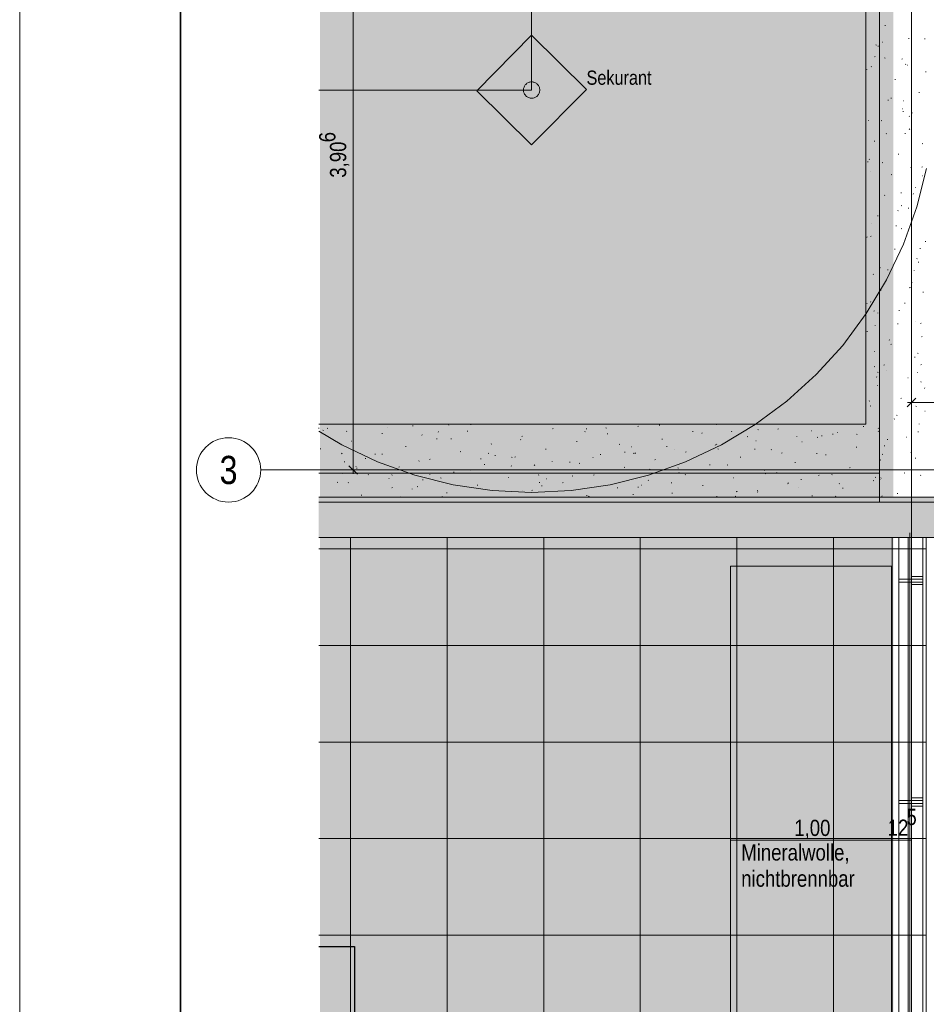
# Model space of a CAD drawing. Extents: x -720 to 300, y 62 to 1112.
# Tile 31 of 60: x -720 to -607, y 709 to 831. Entities that reach past the tile are written whole.
import ezdxf
from ezdxf.enums import TextEntityAlignment as Align
from ezdxf.lldxf.tags import DXFTag

# ---------------------------------------------------------------- set-up
doc = ezdxf.new("R2010")
doc.units = 0
doc.layers.get('0').update_dxf_attribs({"lineweight": 13})
for name, color, linetype, lineweight, true_color in [('30 -36 Dächer- 3 Dachbeläge', 9, 'Continuous', 15, 0x808080), ('30 -36 Dächer- 3 Dachbeläge Gründach', 9, 'Continuous', 9, 0x808080), ('30 -36 Dächer- 4 Dachbekleidungen', 9, 'Continuous', 9, 0x808080), ('60- 61 allgemeine Ausstattung- 4 Terrassen', 9, 'Continuous', 9, 0x808080), ('70 -72 Beschriftung- 1 Beschriftung allgemein', 7, 'Continuous', 9, 0xff6633), ('70 -76 Bemaßung- 2 Allgemein', 9, 'Continuous', 5, 0x808080), ('iwb_Layout Achsbezeichung', 1, 'Continuous', 13, 0xff0000), ('iwb_Layout BA_Markierung', 7, 'Continuous', 9, 0xbadcdc)]:
    doc.layers.add(name, color=color, linetype=linetype, lineweight=lineweight, true_color=true_color)
for name, color, linetype, lineweight in [('30 -36 Dächer- 9 Sonstiges zur KG360', 7, 'grob-A06DN9U4MF', 9), ('70 -71 Achsen- 1 Gebäudeachsen', 7, 'STRICHPUNKT2-A06DN9U3MF', 18), ('iwb_Plankopf Rahmen', 7, 'Continuous', 35)]:
    doc.layers.add(name, color=color, linetype=linetype, lineweight=lineweight)
doc.styles.get("Standard").update_dxf_attribs({"font": 'ARIALN.TTF'})
tags = doc.linetypes.add('grob-A06DN9U4MF', pattern=[14, 3, -8, 3]).pattern_tags.tags
tags[8:9] = [DXFTag(74, 4), DXFTag(75, 0), DXFTag(340, '0'), DXFTag(46, 0.0), DXFTag(50, 0.0), DXFTag(44, 0.0), DXFTag(45, 0.0)]
tags[6:7] = [DXFTag(74, 4), DXFTag(75, 0), DXFTag(340, '0'), DXFTag(46, 0.0), DXFTag(50, 0.0), DXFTag(44, 0.0), DXFTag(45, 0.0)]
tags[4:5] = [DXFTag(74, 4), DXFTag(75, 0), DXFTag(340, '0'), DXFTag(46, 0.0), DXFTag(50, 0.0), DXFTag(44, 0.0), DXFTag(45, 0.0)]
tags = doc.linetypes.add('STRICHPUNKT2', pattern=[12.7, 6.35, -3.175, 0, -3.175]).pattern_tags.tags
tags[10:11] = [DXFTag(74, 4), DXFTag(75, 0), DXFTag(340, '0'), DXFTag(46, 0.0), DXFTag(50, 0.0), DXFTag(44, 0.0), DXFTag(45, 0.0)]
tags[8:9] = [DXFTag(74, 4), DXFTag(75, 0), DXFTag(340, '0'), DXFTag(46, 0.0), DXFTag(50, 0.0), DXFTag(44, 0.0), DXFTag(45, 0.0)]
tags[6:7] = [DXFTag(74, 4), DXFTag(75, 0), DXFTag(340, '0'), DXFTag(46, 0.0), DXFTag(50, 0.0), DXFTag(44, 0.0), DXFTag(45, 0.0)]
tags[4:5] = [DXFTag(74, 4), DXFTag(75, 0), DXFTag(340, '0'), DXFTag(46, 0.0), DXFTag(50, 0.0), DXFTag(44, 0.0), DXFTag(45, 0.0)]
tags = doc.linetypes.add('STRICHPUNKT2-A06DN9U3MF', pattern=[12.7, 6.35, -3.175, 0, -3.175]).pattern_tags.tags
tags[10:11] = [DXFTag(74, 4), DXFTag(75, 0), DXFTag(340, '0'), DXFTag(46, 0.0), DXFTag(50, 0.0), DXFTag(44, 0.0), DXFTag(45, 0.0)]
tags[8:9] = [DXFTag(74, 4), DXFTag(75, 0), DXFTag(340, '0'), DXFTag(46, 0.0), DXFTag(50, 0.0), DXFTag(44, 0.0), DXFTag(45, 0.0)]
tags[6:7] = [DXFTag(74, 4), DXFTag(75, 0), DXFTag(340, '0'), DXFTag(46, 0.0), DXFTag(50, 0.0), DXFTag(44, 0.0), DXFTag(45, 0.0)]
tags[4:5] = [DXFTag(74, 4), DXFTag(75, 0), DXFTag(340, '0'), DXFTag(46, 0.0), DXFTag(50, 0.0), DXFTag(44, 0.0), DXFTag(45, 0.0)]

# ---------------------------------------------------------------- blocks, each defined once
blk = doc.blocks.new('Polygon-A06DN9TVMF')
at = {"color": 0, "linetype": 'ByBlock', "lineweight": -2, "ltscale": 0.13}
blk.add_solid([(-611.22, 86.2), (-682.36, 86.01), (-611.05, 1083.81), (-682.36, 1083.81)], dxfattribs=at)
blk = doc.blocks.new('Referenz-A06DN9U5MF')
at = {"layer": '30 -36 Dächer- 3 Dachbeläge', "color": 0, "linetype": 'Continuous', "lineweight": 9, "ltscale": 0.13}
for p, q in [((-614.55, 994.21), (-614.55, 780.61)), ((-614.55, 780.61), (-682.49, 780.61)), ((-682.49, 771.51), (-605.45, 771.51))]:
    blk.add_line(p, q, dxfattribs=at)
at = {"layer": '30 -36 Dächer- 3 Dachbeläge', "color": 0, "lineweight": 9}
for p, q in [((-612.17, 830.12), (-612.1, 830.14)), ((-609.21, 828.51), (-609.13, 828.53)), ((-607.23, 828.49), (-607.16, 828.46)), ((-613.28, 827.71), (-613.2, 827.68)), ((-613.03, 827.56), (-612.95, 827.58)), ((-612.47, 828.08), (-612.43, 828.08)), ((-613.39, 826.28), (-613.46, 826.23)), ((-612.2, 826.11), (-612.12, 826.08)), ((-610.06, 825.96), (-609.99, 825.98)), ((-614.39, 824.67), (-614.41, 824.7)), ((-613.88, 825.01), (-613.81, 825.03)), ((-609.55, 825.33), (-609.61, 825.27)), ((-609.32, 825.19), (-609.35, 825.22)), ((-610.92, 823.41), (-610.84, 823.43)), ((-607.1, 824.36), (-607.02, 824.38)), ((-611.78, 820.85), (-611.7, 820.87)), ((-611.38, 821.06), (-611.38, 821.13)), ((-607.96, 821.81), (-607.88, 821.82)), ((-610, 819.77), (-609.97, 819.77)), ((-609.86, 820.79), (-609.79, 820.76)), ((-609.94, 819.46), (-609.86, 819.43)), ((-609.12, 818.82), (-609.15, 818.85)), ((-608.81, 819.25), (-608.73, 819.27)), ((-614.18, 818.3), (-614.21, 818.33)), ((-612.63, 818.3), (-612.55, 818.32)), ((-609.08, 817.28), (-609.14, 817.23)), ((-611.95, 816.71), (-612.01, 816.66)), ((-609.67, 816.7), (-609.59, 816.72)), ((-613.49, 815.74), (-613.41, 815.76)), ((-607.52, 815.46), (-607.45, 815.43)), ((-614.13, 813.51), (-614.06, 813.49)), ((-610.52, 814.14), (-610.44, 814.16)), ((-614.34, 813.19), (-614.26, 813.21)), ((-612.49, 813.09), (-612.41, 813.06)), ((-608.92, 812.45), (-608.94, 812.48)), ((-607.56, 812.54), (-607.48, 812.56)), ((-613.98, 811.93), (-614.01, 811.96)), ((-611.38, 811.59), (-611.3, 811.61)), ((-607.53, 811.46), (-607.5, 811.46)), ((-608.41, 809.99), (-608.34, 810.01)), ((-612.23, 809.03), (-612.16, 809.05)), ((-610.14, 809.31), (-610.15, 809.39)), ((-608.61, 809.24), (-608.67, 809.18)), ((-610.15, 807.76), (-610.07, 807.73)), ((-609.27, 807.43), (-609.19, 807.45)), ((-613.09, 806.48), (-613.01, 806.5)), ((-610.5, 807.14), (-610.57, 807.1)), ((-613.78, 805.56), (-613.8, 805.59)), ((-610.8, 805.26), (-610.72, 805.24)), ((-608.71, 806.08), (-608.74, 806.11)), ((-614.37, 803.87), (-614.42, 803.81)), ((-613.94, 803.93), (-613.87, 803.95)), ((-610.12, 804.88), (-610.05, 804.9)), ((-607.16, 803.28), (-607.08, 803.3)), ((-610.98, 802.33), (-610.9, 802.34)), ((-607.81, 802.44), (-607.74, 802.41)), ((-612.77, 800.06), (-612.7, 800.04)), ((-608.14, 801.19), (-608.2, 801.14)), ((-608.01, 800.72), (-607.94, 800.74)), ((-613.57, 799.19), (-613.6, 799.22)), ((-611.83, 799.77), (-611.76, 799.79)), ((-608.51, 799.71), (-608.53, 799.74)), ((-608.91, 797.57), (-608.92, 797.64)), ((-608.87, 798.17), (-608.79, 798.19)), ((-612.69, 797.22), (-612.61, 797.24)), ((-609.06, 797.58), (-609.12, 797.53)), ((-607.46, 797.01), (-607.38, 796.99)), ((-614.41, 795.61), (-614.37, 795.61)), ((-613.9, 795.82), (-613.95, 795.77)), ((-609.72, 795.62), (-609.65, 795.63)), ((-613.54, 794.66), (-613.47, 794.68)), ((-613.05, 794.43), (-613.04, 794.39)), ((-610.44, 794.74), (-610.36, 794.71)), ((-613.37, 792.82), (-613.39, 792.85)), ((-610.58, 793.06), (-610.5, 793.08)), ((-608.3, 793.34), (-608.33, 793.37)), ((-607.67, 793.15), (-607.73, 793.09)), ((-614.4, 792.11), (-614.32, 792.13)), ((-611.65, 791.07), (-611.58, 791.04)), ((-611.43, 790.51), (-611.36, 790.53)), ((-607.61, 791.46), (-607.54, 791.48)), ((-613.46, 789.61), (-613.46, 789.68)), ((-608.1, 789.42), (-608.02, 789.39)), ((-612.29, 787.95), (-612.21, 787.97)), ((-608.47, 788.91), (-608.39, 788.92)), ((-607.61, 788.01), (-607.68, 787.96)), ((-613.43, 787.78), (-613.48, 787.72)), ((-613.06, 787.04), (-612.99, 787.01)), ((-611.94, 787.3), (-611.91, 787.3)), ((-608.1, 786.97), (-608.13, 787)), ((-613.16, 786.45), (-613.19, 786.48)), ((-613.14, 785.4), (-613.07, 785.42)), ((-609.32, 786.35), (-609.25, 786.37)), ((-607.67, 785.82), (-607.68, 785.89)), ((-607.2, 785.1), (-607.25, 785.05)), ((-614.06, 783.49), (-614.13, 783.45)), ((-610.18, 783.8), (-610.1, 783.82)), ((-608.62, 783.48), (-608.61, 783.44)), ((-614, 782.85), (-613.92, 782.86)), ((-610.72, 781.72), (-610.65, 781.69)), ((-608.32, 782.82), (-608.24, 782.79)), ((-607.21, 782.2), (-607.14, 782.22)), ((-666.35, 780.47), (-666.36, 780.54)), ((-663.55, 780.58), (-663.61, 780.53)), ((-640.21, 780.49), (-640.14, 780.46)), ((-633.1, 780.55), (-633.06, 780.55)), ((-611.03, 781.24), (-610.96, 781.26)), ((-607.9, 780.6), (-607.92, 780.63)), ((-682.47, 780.08), (-682.47, 780.15)), ((-681.97, 779.84), (-681.89, 779.81)), ((-681.45, 780.07), (-681.37, 780.09)), ((-679.01, 779.7), (-679.04, 779.72)), ((-674.66, 779.42), (-674.59, 779.44)), ((-673.94, 780.21), (-673.97, 780.24)), ((-670.84, 780.38), (-670.77, 780.4)), ((-669.7, 779.26), (-669.63, 779.23)), ((-667.61, 779.67), (-667.66, 779.62)), ((-664.06, 779.73), (-663.98, 779.75)), ((-653.45, 780.03), (-653.38, 780.05)), ((-649.39, 779.69), (-649.45, 779.64)), ((-649.2, 780.04), (-649.27, 780)), ((-646.82, 780.13), (-646.75, 780.11)), ((-646.67, 779.38), (-646.59, 779.4)), ((-642.85, 780.33), (-642.77, 780.35)), ((-636.06, 779.68), (-635.99, 779.7)), ((-634.86, 779.51), (-634.92, 779.46)), ((-631.17, 779.71), (-631.23, 779.66)), ((-627.95, 779.92), (-627.88, 779.89)), ((-625.46, 779.99), (-625.38, 780.01)), ((-621.29, 779.77), (-621.25, 779.77)), ((-618.67, 779.34), (-618.6, 779.36)), ((-618.03, 779.56), (-618.05, 779.59)), ((-615.69, 779.34), (-615.61, 779.31)), ((-614.85, 780.29), (-614.78, 780.31)), ((-612.96, 779.73), (-613.01, 779.68)), ((-612.96, 780.08), (-612.99, 780.11)), ((-608.07, 779.64), (-607.99, 779.66)), ((-678.48, 778.47), (-678.41, 778.49)), ((-667.88, 778.77), (-667.8, 778.79)), ((-666.08, 778.79), (-666, 778.77)), ((-661.09, 778.13), (-661.02, 778.14)), ((-657.44, 778.69), (-657.37, 778.66)), ((-657.27, 779.08), (-657.2, 779.1)), ((-650.49, 778.43), (-650.41, 778.45)), ((-645.18, 778.11), (-645.1, 778.09)), ((-639.88, 778.73), (-639.81, 778.75)), ((-633.22, 778), (-633.25, 778.03)), ((-633.1, 778.08), (-633.02, 778.1)), ((-629.28, 779.04), (-629.2, 779.05)), ((-628.16, 778.52), (-628.18, 778.55)), ((-623.09, 779.04), (-623.12, 779.07)), ((-622.49, 778.39), (-622.42, 778.41)), ((-620.51, 778.98), (-620.58, 778.93)), ((-620.04, 779.17), (-619.96, 779.15)), ((-611.89, 778.69), (-611.81, 778.71)), ((-609.47, 778.99), (-609.44, 778.99)), ((-682.3, 777.52), (-682.23, 777.54)), ((-679.59, 776.98), (-679.65, 776.92)), ((-675.52, 776.87), (-675.44, 776.89)), ((-674.67, 776.89), (-674.59, 776.86)), ((-671.7, 777.82), (-671.62, 777.84)), ((-664.91, 777.17), (-664.84, 777.19)), ((-661.38, 777), (-661.44, 776.94)), ((-654.31, 777.48), (-654.23, 777.5)), ((-647.52, 776.83), (-647.45, 776.85)), ((-644.45, 777.08), (-644.46, 777.15)), ((-643.7, 777.78), (-643.63, 777.8)), ((-643.35, 776.96), (-643.38, 776.99)), ((-643.16, 777.02), (-643.22, 776.96)), ((-639.29, 777.83), (-639.22, 777.81)), ((-638.29, 777.48), (-638.31, 777.51)), ((-636.92, 777.13), (-636.84, 777.15)), ((-632.91, 777.54), (-632.84, 777.51)), ((-632.89, 777.92), (-632.88, 777.89)), ((-628.34, 777.47), (-628.34, 777.54)), ((-626.31, 777.43), (-626.24, 777.45)), ((-624.94, 777.04), (-625, 776.98)), ((-620.65, 776.97), (-620.58, 776.94)), ((-619.53, 776.78), (-619.45, 776.8)), ((-615.71, 777.74), (-615.63, 777.76)), ((-612.51, 776.87), (-612.43, 776.85)), ((-612.22, 777.86), (-612.23, 777.93)), ((-608.92, 777.09), (-608.85, 777.11)), ((-679.34, 775.92), (-679.26, 775.94)), ((-676.68, 776.29), (-676.69, 776.36)), ((-670, 776.06), (-670.06, 776.02)), ((-668.73, 776.22), (-668.66, 776.24)), ((-662.4, 776.31), (-662.33, 776.28)), ((-661.95, 775.57), (-661.87, 775.59)), ((-660.57, 776.68), (-660.58, 776.75)), ((-658.55, 776.49), (-658.47, 776.47)), ((-658.13, 776.52), (-658.05, 776.54)), ((-653.48, 775.92), (-653.51, 775.95)), ((-651.34, 775.87), (-651.27, 775.89)), ((-650.14, 775.74), (-650.07, 775.71)), ((-648.42, 776.44), (-648.44, 776.47)), ((-640.74, 776.18), (-640.66, 776.2)), ((-630.13, 776.48), (-630.06, 776.5)), ((-623.35, 775.83), (-623.27, 775.85)), ((-612.74, 776.14), (-612.67, 776.15)), ((-608.39, 776.39), (-608.31, 776.36)), ((-679.63, 774.51), (-679.56, 774.48)), ((-677.87, 775.35), (-677.84, 775.35)), ((-677.8, 775.15), (-677.72, 775.12)), ((-672.55, 775.27), (-672.48, 775.29)), ((-668.68, 774.36), (-668.7, 774.39)), ((-666.06, 774.57), (-666.03, 774.57)), ((-665.77, 774.62), (-665.69, 774.64)), ((-663.61, 774.88), (-663.64, 774.91)), ((-658.55, 775.4), (-658.57, 775.43)), ((-655.65, 775.53), (-655.72, 775.48)), ((-655.16, 774.92), (-655.09, 774.94)), ((-644.56, 775.23), (-644.48, 775.24)), ((-641.31, 774.99), (-641.37, 774.95)), ((-637.88, 775.17), (-637.8, 775.14)), ((-637.77, 774.58), (-637.7, 774.6)), ((-633.95, 775.53), (-633.88, 775.55)), ((-631.76, 775.53), (-631.69, 775.51)), ((-627.17, 774.88), (-627.09, 774.9)), ((-626.96, 774.46), (-627.03, 774.41)), ((-625.61, 774.59), (-625.54, 774.56)), ((-618.71, 774.36), (-618.77, 774.31)), ((-616.57, 775.18), (-616.49, 775.2)), ((-609.78, 774.53), (-609.7, 774.55)), ((-680.19, 773.36), (-680.12, 773.38)), ((-678.81, 773.32), (-678.83, 773.35)), ((-676.37, 774.32), (-676.3, 774.33)), ((-673.74, 773.84), (-673.77, 773.87)), ((-673.37, 774.3), (-673.42, 774.25)), ((-669.59, 773.67), (-669.51, 773.69)), ((-667.37, 773.94), (-667.29, 773.91)), ((-658.98, 773.97), (-658.91, 773.99)), ((-655.15, 774.32), (-655.21, 774.27)), ((-655.1, 773.36), (-655.03, 773.34)), ((-654.25, 773.8), (-654.22, 773.79)), ((-652.2, 773.32), (-652.12, 773.34)), ((-651.02, 774.19), (-650.94, 774.16)), ((-648.38, 774.27), (-648.3, 774.29)), ((-641.59, 773.62), (-641.52, 773.64)), ((-638.67, 773.29), (-638.68, 773.36)), ((-636.93, 774.34), (-636.99, 774.29)), ((-630.99, 773.93), (-630.91, 773.95)), ((-624.23, 773.23), (-624.16, 773.2)), ((-624.21, 773.28), (-624.13, 773.3)), ((-622.55, 773.68), (-622.56, 773.75)), ((-620.39, 774.23), (-620.31, 774.25)), ((-617.82, 773.19), (-617.85, 773.22)), ((-613.6, 773.58), (-613.52, 773.6)), ((-613.35, 774.02), (-613.28, 773.99)), ((-612.76, 773.71), (-612.78, 773.74)), ((-612.62, 773.92), (-612.68, 773.88)), ((-607.69, 774.23), (-607.72, 774.26)), ((-673.41, 772.71), (-673.33, 772.73)), ((-670.9, 772.51), (-670.91, 772.58)), ((-670.27, 772.84), (-670.19, 772.82)), ((-666.62, 772.07), (-666.55, 772.08)), ((-662.8, 773.02), (-662.73, 773.04)), ((-657.16, 772.37), (-657.15, 772.34)), ((-656.02, 772.37), (-655.94, 772.39)), ((-654.78, 772.9), (-654.79, 772.97)), ((-645.42, 772.67), (-645.34, 772.69)), ((-642.84, 772.79), (-642.77, 772.76)), ((-642.44, 773.02), (-642.4, 773.01)), ((-638.63, 772.02), (-638.55, 772.04)), ((-634.81, 772.97), (-634.73, 772.99)), ((-630.63, 772.24), (-630.59, 772.23)), ((-630.57, 772.22), (-630.5, 772.19)), ((-628.03, 772.33), (-627.95, 772.34)), ((-627.95, 772.15), (-627.98, 772.18)), ((-622.89, 772.67), (-622.91, 772.7)), ((-617.42, 772.63), (-617.34, 772.65)), ((-610.64, 771.98), (-610.56, 772)), ((-677.23, 771.76), (-677.15, 771.78)), ((-676.45, 771.55), (-676.5, 771.51)), ((-672.33, 771.56), (-672.26, 771.53)), ((-667.14, 771.63), (-667.19, 771.57)), ((-649.24, 771.72), (-649.16, 771.74)), ((-648.92, 771.65), (-648.98, 771.59)), ((-643.49, 771.88), (-643.41, 771.86)), ((-633.02, 771.63), (-633.04, 771.66)), ((-630.7, 771.67), (-630.76, 771.61)), ((-621.24, 771.68), (-621.16, 771.7)), ((-618.31, 771.64), (-618.24, 771.61)), ((-612.49, 771.69), (-612.54, 771.63))]:
    blk.add_line(p, q, dxfattribs=at)
at = {"layer": '30 -36 Dächer- 3 Dachbeläge', "color": 0, "linetype": 'Continuous', "ltscale": 0.15}
for p, q in [((-605.45, 771.51), (-682.49, 771.51)), ((-682.49, 766.51), (-600.45, 766.51)), ((-631.35, 762.97), (-611.35, 762.97)), ((-631.35, 379.51), (-631.35, 762.97)), ((-611.35, 762.97), (-611.35, 379.51))]:
    blk.add_line(p, q, dxfattribs=at)
at = {"layer": '30 -36 Dächer- 3 Dachbeläge', "color": 0, "linetype": 'Continuous', "lineweight": 0, "ltscale": 0.13}
for points in [[(-682.49, 767.81), (-600.45, 766.51), (-605.45, 771.51)], [(-682.49, 767.81), (-605.45, 771.51), (-682.49, 771.51)], [(-682.49, 767.81), (-600.45, 766.51), (-682.49, 766.51)]]:
    blk.add_solid(points, dxfattribs=at)
at = {"layer": '30 -36 Dächer- 3 Dachbeläge Gründach', "color": 0, "linetype": 'Continuous', "ltscale": 0.13}
for p, q in [((-614.55, 994.21), (-614.55, 780.61)), ((-614.55, 780.61), (-682.49, 780.61))]:
    blk.add_line(p, q, dxfattribs=at)
at = {"layer": '30 -36 Dächer- 4 Dachbekleidungen', "color": 0, "linetype": 'Continuous', "ltscale": 0.13}
for p, q in [((-611.25, 766.51), (-610.45, 766.51)), ((-611.25, 379.81), (-611.25, 766.51)), ((-610.45, 766.51), (-610.45, 379.81)), ((-607.45, 766.51), (-609.25, 766.51)), ((-609.25, 766.51), (-609.25, 378.61)), ((-607.45, 376.81), (-607.45, 766.51)), ((-608.85, 761.36), (-610.45, 761.36)), ((-610.45, 761.36), (-610.45, 760.96)), ((-610.45, 760.96), (-608.85, 760.96)), ((-608.85, 761.36), (-608.85, 761.66)), ((-608.85, 761.66), (-607.45, 761.66)), ((-608.85, 761.36), (-607.45, 761.36)), ((-608.85, 760.96), (-608.85, 761.36)), ((-607.45, 760.96), (-608.85, 760.96)), ((-608.85, 760.96), (-608.85, 760.66)), ((-607.45, 761.66), (-607.45, 761.36)), ((-607.45, 761.36), (-607.45, 760.96)), ((-607.45, 760.66), (-607.45, 760.96)), ((-608.85, 760.66), (-607.45, 760.66)), ((-608.85, 733.86), (-608.85, 734.16)), ((-608.85, 734.16), (-607.45, 734.16)), ((-607.45, 734.16), (-607.45, 733.86)), ((-608.85, 733.86), (-610.45, 733.86)), ((-610.45, 733.86), (-610.45, 733.46)), ((-610.45, 733.46), (-608.85, 733.46)), ((-608.85, 733.86), (-607.45, 733.86)), ((-608.85, 733.46), (-608.85, 733.86)), ((-607.45, 733.46), (-608.85, 733.46)), ((-608.85, 733.46), (-608.85, 733.16)), ((-608.85, 733.16), (-607.45, 733.16)), ((-607.45, 733.86), (-607.45, 733.46)), ((-607.45, 733.16), (-607.45, 733.46))]:
    blk.add_line(p, q, dxfattribs=at)
at = {"layer": '30 -36 Dächer- 9 Sonstiges zur KG360', "color": 0}
for p, q in [((-656.05, 952.71), (-656.05, 822.11)), ((-656.05, 822.11), (-682.49, 822.11))]:
    blk.add_line(p, q, dxfattribs=at)
at = {"layer": '30 -36 Dächer- 9 Sonstiges zur KG360', "color": 0, "linetype": 'grob-A06DN9U4MF', "ltscale": 0.13}
for p, q in [((-662.87, 822.03), (-656.05, 828.94)), ((-656.05, 828.94), (-649.23, 822.2)), ((-649.23, 822.2), (-656.05, 815.29)), ((-656.05, 815.29), (-662.87, 822.03))]:
    blk.add_line(p, q, dxfattribs=at)
at = {"layer": '30 -36 Dächer- 9 Sonstiges zur KG360', "color": 0, "linetype": 'Continuous', "ltscale": 0.13}
for p, q in [((-657.07, 822.1), (-657.06, 822.2)), ((-657.06, 822), (-657.07, 822.1)), ((-657.06, 822.2), (-657.05, 822.3)), ((-657.05, 822.3), (-657.03, 822.39)), ((-657.03, 822.39), (-656.99, 822.49)), ((-656.99, 822.49), (-656.95, 822.58)), ((-656.95, 822.58), (-656.9, 822.67)), ((-656.9, 822.67), (-656.84, 822.75)), ((-656.84, 822.75), (-656.78, 822.82)), ((-656.78, 822.82), (-656.7, 822.89)), ((-656.7, 822.89), (-656.63, 822.95)), ((-656.63, 822.95), (-656.54, 823)), ((-656.54, 823), (-656.45, 823.05)), ((-656.45, 823.05), (-656.36, 823.08)), ((-656.36, 823.08), (-656.26, 823.11)), ((-656.26, 823.11), (-656.16, 823.12)), ((-656.16, 823.12), (-656.06, 823.13)), ((-656.06, 823.13), (-655.96, 823.12)), ((-655.96, 823.12), (-655.86, 823.11)), ((-655.86, 823.11), (-655.77, 823.09)), ((-655.77, 823.09), (-655.67, 823.06)), ((-655.67, 823.06), (-655.58, 823.01)), ((-655.58, 823.01), (-655.5, 822.96)), ((-655.5, 822.96), (-655.41, 822.91)), ((-655.41, 822.91), (-655.34, 822.84)), ((-655.34, 822.84), (-655.27, 822.77)), ((-655.27, 822.77), (-655.21, 822.69)), ((-655.21, 822.69), (-655.16, 822.6)), ((-655.16, 822.6), (-655.12, 822.51)), ((-655.12, 822.51), (-655.08, 822.42)), ((-655.08, 822.42), (-655.06, 822.32)), ((-655.06, 822.32), (-655.04, 822.22)), ((-655.04, 822.22), (-655.03, 822.12)), ((-655.03, 822.12), (-655.04, 822.03)), ((-657.04, 821.9), (-657.06, 822)), ((-657.02, 821.8), (-657.04, 821.9)), ((-656.98, 821.71), (-657.02, 821.8)), ((-656.94, 821.62), (-656.98, 821.71)), ((-656.89, 821.54), (-656.94, 821.62)), ((-656.83, 821.46), (-656.89, 821.54)), ((-656.76, 821.38), (-656.83, 821.46)), ((-656.68, 821.32), (-656.76, 821.38)), ((-656.6, 821.26), (-656.68, 821.32)), ((-656.52, 821.21), (-656.6, 821.26)), ((-656.43, 821.17), (-656.52, 821.21)), ((-656.33, 821.14), (-656.43, 821.17)), ((-656.24, 821.11), (-656.33, 821.14)), ((-656.14, 821.1), (-656.24, 821.11)), ((-656.04, 821.1), (-656.14, 821.1)), ((-655.94, 821.1), (-656.04, 821.1)), ((-655.84, 821.12), (-655.94, 821.1)), ((-655.74, 821.14), (-655.84, 821.12)), ((-655.65, 821.18), (-655.74, 821.14)), ((-655.56, 821.22), (-655.65, 821.18)), ((-655.47, 821.27), (-655.56, 821.22)), ((-655.4, 821.33), (-655.47, 821.27)), ((-655.32, 821.4), (-655.4, 821.33)), ((-655.26, 821.48), (-655.32, 821.4)), ((-655.2, 821.56), (-655.26, 821.48)), ((-655.15, 821.64), (-655.2, 821.56)), ((-655.11, 821.73), (-655.15, 821.64)), ((-655.07, 821.83), (-655.11, 821.73)), ((-655.05, 821.93), (-655.07, 821.83)), ((-655.04, 822.03), (-655.05, 821.93))]:
    blk.add_line(p, q, dxfattribs=at)
at = {"layer": '30 -36 Dächer- 9 Sonstiges zur KG360', "color": 0, "linetype": 'grob-A06DN9U4MF', "lineweight": 5, "ltscale": 0.13}
for p, q in [((-607.01, 812.36), (-608.2, 807.6)), ((-608.2, 807.6), (-609.86, 802.98)), ((-609.86, 802.98), (-611.95, 798.54)), ((-611.95, 798.54), (-614.48, 794.33)), ((-614.48, 794.33), (-617.4, 790.39)), ((-617.4, 790.39), (-620.69, 786.76)), ((-620.69, 786.76), (-624.33, 783.46)), ((-624.33, 783.46), (-628.27, 780.54)), ((-628.27, 780.54), (-632.48, 778.02)), ((-679.62, 778.02), (-682.49, 779.74)), ((-675.18, 775.92), (-679.62, 778.02)), ((-632.48, 778.02), (-636.92, 775.92)), ((-670.56, 774.27), (-675.18, 775.92)), ((-636.92, 775.92), (-641.54, 774.27)), ((-665.8, 773.07), (-670.56, 774.27)), ((-641.54, 774.27), (-646.3, 773.07)), ((-660.95, 772.35), (-665.8, 773.07)), ((-656.05, 772.11), (-660.95, 772.35)), ((-651.15, 772.35), (-656.05, 772.11)), ((-646.3, 773.07), (-651.15, 772.35))]:
    blk.add_line(p, q, dxfattribs=at)
at = {"layer": '60- 61 allgemeine Ausstattung- 4 Terrassen', "color": 0, "linetype": 'Continuous', "ltscale": 0.13}
for p, q in [((-612.85, 770.91), (-612.85, 1003.91)), ((-682.49, 774.51), (-612.85, 774.51)), ((-612.85, 774.51), (-612.85, 770.91)), ((-612.85, 770.91), (-682.49, 770.91)), ((-604.85, 770.91), (-612.85, 770.91))]:
    blk.add_line(p, q, dxfattribs=at)
at = {"layer": '60- 61 allgemeine Ausstattung- 4 Terrassen', "color": 0}
for p, q in [((-682.49, 766.51), (-607.05, 766.51)), ((-678.55, 379.71), (-678.55, 766.51)), ((-666.55, 379.71), (-666.55, 766.51)), ((-654.55, 379.71), (-654.55, 766.51)), ((-642.55, 379.71), (-642.55, 766.51)), ((-630.55, 379.71), (-630.55, 766.51)), ((-618.55, 379.71), (-618.55, 766.51)), ((-607.05, 766.51), (-607.05, 379.71)), ((-682.49, 765.11), (-607.05, 765.11)), ((-682.49, 753.11), (-607.05, 753.11)), ((-682.49, 741.11), (-607.05, 741.11)), ((-682.49, 729.11), (-607.05, 729.11)), ((-682.49, 717.11), (-607.05, 717.11))]:
    blk.add_line(p, q, dxfattribs=at)
at = {"layer": '60- 61 allgemeine Ausstattung- 4 Terrassen', "color": 0, "linetype": 'grob-A06DN9U4MF', "lineweight": 25, "ltscale": 0.25}
for p, q in [((-682.49, 715.71), (-678.05, 715.71)), ((-678.05, 715.71), (-678.05, 667.71))]:
    blk.add_line(p, q, dxfattribs=at)
at = {"layer": '70 -71 Achsen- 1 Gebäudeachsen', "color": 0, "linetype": 'STRICHPUNKT2-A06DN9U3MF', "ltscale": 0.18}
for p, q in [((-608.85, 1084.85), (-608.85, 85.41)), ((-682.49, 774.91), (76.46, 774.91))]:
    blk.add_line(p, q, dxfattribs=at)
at = {"layer": '70 -72 Beschriftung- 1 Beschriftung allgemein', "color": 0, "linetype": 'Continuous', "ltscale": 0.13}
blk.add_line((-609.05, 767.11), (-609.05, 377.11), dxfattribs=at)
at = {"layer": '70 -76 Bemaßung- 2 Allgemein', "color": 0, "linetype": 'Continuous', "ltscale": 0.13}
for p, q in [((-678.23, 775.97), (-678.23, 851.96)), ((-608.85, 785.28), (-608.85, 782.28)), ((-609.38, 782.75), (-608.32, 783.82)), ((-609.35, 783.28), (-607.79, 783.28)), ((-516.11, 783.28), (-607.79, 783.28)), ((-678.23, 774.41), (-678.23, 775.97)), ((-676.71, 774.91), (-679.23, 774.91)), ((-677.7, 774.38), (-678.76, 775.44)), ((-631.36, 728.92), (-631.34, 728.94)), ((-631.36, 728.93), (-631.33, 728.93)), ((-631.35, 728.89), (-631.35, 728.95)), ((-611.37, 728.93), (-631.33, 728.93)), ((-611.37, 728.93), (-611.39, 728.93)), ((-611.34, 728.93), (-611.37, 728.93)), ((-611.34, 728.93), (-611.37, 728.93)), ((-611.34, 728.94), (-611.36, 728.92)), ((-611.34, 728.94), (-611.36, 728.92)), ((-611.35, 728.89), (-611.35, 728.95)), ((-611.35, 728.89), (-611.35, 728.95)), ((-608.85, 728.93), (-611.35, 728.93)), ((-608.86, 728.92), (-608.84, 728.94)), ((-608.86, 728.93), (-608.83, 728.93)), ((-608.85, 728.89), (-608.85, 728.95)), ((-608.83, 728.93), (-608.81, 728.93))]:
    blk.add_line(p, q, dxfattribs=at)
at = {"layer": '30 -36 Dächer- 9 Sonstiges zur KG360', "color": 0, "linetype": 'grob-A06DN9U4MF', "ltscale": 0.13, "insert": (-649.23, 824.53), "char_height": 1.7621, "attachment_point": 1}
blk.add_mtext('{\\fArial Narrow;Sekurant}', dxfattribs=at)
at = {"layer": '70 -72 Beschriftung- 1 Beschriftung allgemein', "color": 0, "linetype": 'Continuous', "ltscale": 0.13, "char_height": 2.0138, "attachment_point": 1}
for s, insert in [('{\\fArial Narrow;Mineralwolle,}', (-630.01, 728.4)), ('{\\fArial Narrow;nichtbrennbar}', (-630.01, 725.14))]:
    blk.add_mtext(s, dxfattribs=dict(at, insert=insert))
at = {"layer": '70 -76 Bemaßung- 2 Allgemein', "color": 0, "linetype": 'Continuous', "ltscale": 0.13, "char_height": 2.0138, "attachment_point": 1, "rotation": 90}
for s, insert in [('{\\fArial Narrow;6}', (-682.44, 815.62)), ('{\\fArial Narrow;3,90}', (-681.1, 811.22))]:
    blk.add_mtext(s, dxfattribs=dict(at, insert=insert))
at = {"layer": '70 -76 Bemaßung- 2 Allgemein', "color": 0, "linetype": 'Continuous', "ltscale": 0.13, "char_height": 2.0138, "attachment_point": 1}
for s, insert in [('{\\fArial Narrow;5}', (-609.49, 732.81)), ('{\\fArial Narrow;1,00}', (-623.42, 731.45)), ('{\\fArial Narrow;12}', (-611.81, 731.47))]:
    blk.add_mtext(s, dxfattribs=dict(at, insert=insert))

msp = doc.modelspace()

# ---------------------------------------------------------------- linework, layer by layer
at = {"layer": 'iwb_Layout Achsbezeichung', "linetype": 'STRICHPUNKT2', "lineweight": 13, "ltscale": 0.39}
msp.add_line((-682.36, 774.91), (-689.7, 774.91), dxfattribs=at)
at = {"layer": 'iwb_Layout Achsbezeichung', "ltscale": 0.39}
msp.add_circle((-693.7, 774.91), 4, dxfattribs=at)
at = {"layer": 'iwb_Plankopf Rahmen', "color": 8, "lineweight": 13, "ltscale": 0.13, "true_color": 0x808080}
msp.add_lwpolyline([(300.35, 62.43), (-719.65, 62.43), (-719.65, 1112.43), (300.35, 1112.43), (300.35, 62.43)], close=True, dxfattribs=at)
at = {"layer": 'iwb_Plankopf Rahmen', "ltscale": 0.35}
msp.add_lwpolyline([(-699.65, 67.43), (-699.65, 1107.43), (295.35, 1107.43), (295.35, 67.43), (-599.65, 67.43), (-699.65, 67.43)], close=True, dxfattribs=at)

# ---------------------------------------------------------------- block references
at = {"color": 8, "lineweight": 13, "ltscale": 0.13, "true_color": 0x808080}
msp.add_blockref('Referenz-A06DN9U5MF', (0, 0), dxfattribs=at)
at = {"layer": 'iwb_Layout BA_Markierung', "ltscale": 0.13}
msp.add_blockref('Polygon-A06DN9TVMF', (0, 0), dxfattribs=at)

# ---------------------------------------------------------------- texts
at = {"layer": 'iwb_Layout Achsbezeichung', "ltscale": 0.39}
msp.add_text('3', height=3.5, dxfattribs=at).set_placement((-693.7, 774.91), align=Align.MIDDLE_CENTER)

doc.saveas('drawing.dxf')
